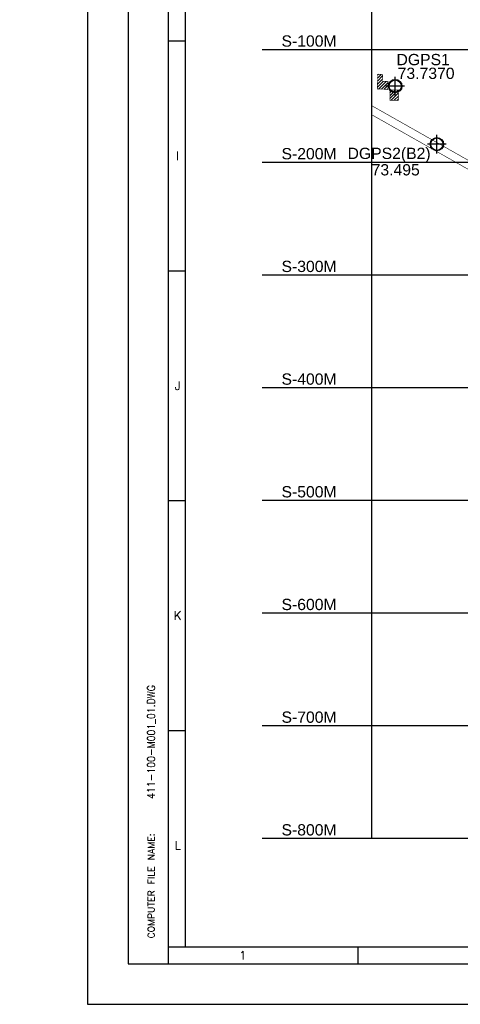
# Model space of a CAD drawing. Header units: inches. Extents: x -8998005 to 170525121, y -30058259 to 1575573.
# Tile 2 of 107: x -812602 to -421361, y -947427 to -73666. Entities that reach past the tile are written whole.
import ezdxf
from ezdxf.enums import TextEntityAlignment as Align

# ---------------------------------------------------------------- set-up
doc = ezdxf.new("R2010")
doc.units = ezdxf.units.IN
doc.header["$LTSCALE"] = 5
doc.header["$MEASUREMENT"] = 0
doc.header["$PDMODE"] = 2
doc.header["$PDSIZE"] = 1
for name, color, linetype in [('CANAL', 4, 'Continuous'), ('DGPS', 3, 'Continuous'), ('ROAD', 1, 'Continuous'), ('Text', 6, 'Continuous'), ('Unknown_Line_Type', 7, 'Continuous')]:
    doc.layers.add(name, color=color, linetype=linetype)
doc.layers.add('Point', color=4, linetype='Continuous', lineweight=25)
doc.styles.add('AR', font='arial.ttf')
doc.styles.add('ROMANC', font='romanc')
doc.styles.get("Standard").update_dxf_attribs({"font": 'txt.shx'})
doc.styles.add('STYLE4', font='romantic.ttf', dxfattribs={"height": 300})

# ---------------------------------------------------------------- blocks, each defined once
blk = doc.blocks.new('DGP')
at = {"layer": 'DGPS'}
h = blk.add_hatch(color=6, dxfattribs=at)
h.paths.add_polyline_path([(0, 1.42), (0, 1.33, -0.414214), (1.33, 0), (1.42, 0, 0.414214)])
h.paths.add_polyline_path([(0, 1.33), (0, 1.42, 0.414214), (-1.42, 0), (-1.33, 0, -0.414214)])
h.paths.add_polyline_path([(0, -1.42), (0, -1.33, -0.414214), (-1.33, 0), (-1.42, 0, 0.414214)])
h.paths.add_polyline_path([(0, -1.33), (0, -1.42, 0.414214), (1.42, 0), (1.33, 0, -0.414214)])
at = {"layer": 'DGPS', "color": 6}
for points in [[(2, 0), (-2, 0)], [(0, -2), (0, 2)]]:
    blk.add_lwpolyline(points, dxfattribs=at)
for radius in [1.42, 1.33]:
    blk.add_circle((0, 0), radius, dxfattribs=at)
blk = doc.blocks.new('A$C08E86F63')
at = {"color": 2, "char_height": 2500, "attachment_point": 1, "style": 'STYLE4'}
for s, insert in [('FOR\\P\\pi-3745;UNIT-1&2', (94352, -503680)), ('FOR\\P\\pi-3741.3;UNIT-3&4', (115404, -526849))]:
    blk.add_mtext_dynamic_manual_height_columns(s, width=8996.68, gutter_width=37500, heights=[0], dxfattribs=dict(at, insert=insert))

msp = doc.modelspace()

# ---------------------------------------------------------------- hatches: boundary and pattern name
at = {"layer": 'Unknown_Line_Type'}
h = msp.add_hatch(dxfattribs=at)
h.set_pattern_fill('ANSI31', color=205, scale=15000, style=0)
h.set_pattern_definition([(45, (-471900000, -1993000000), (-1325.8252147, 1325.8252147), [])])
h.paths.add_polyline_path([(-485469, -128391), (-490470, -128435), (-490323, -122291), (-494863, -122088), (-495014, -135161), (-485732, -135480)])
h.paths.add_polyline_path([(-476265, -136045), (-483686, -135912), (-483883, -145166), (-476364, -145230)])

# ---------------------------------------------------------------- linework, layer by layer
for p, q in [((-680417, -911427), (-680417, 1539573)), ((-665417, -896427), (-665417, 1503573)), ((-680417, -92427), (-665417, -92427)), ((-680417, -296427), (-665417, -296427)), ((-680417, -500427), (-665417, -500427)), ((-680417, -704427), (-665417, -704427)), ((-680417, -896427), (2475583, -896427)), ((-512417, -896437), (-512417, -911437))]:
    msp.add_line(p, q)
for points in [[(2814583, 1575573), (-752417, 1575573), (-752417, -947427), (2814583, -947427)], [(2778583, 1539573), (-716417, 1539573), (-716417, -911427), (2778583, -911427)]]:
    msp.add_lwpolyline(points, close=True)
msp.add_point((-442125, -184099, 73495))
at = {"layer": 'CANAL', "color": 8}
for p, q in [((-500000, -800000), (-500000, 1470819)), ((-597246, -100000), (1664920, -100000)), ((-597246, -200000), (1664920, -200000)), ((-597246, -300000), (1664920, -300000)), ((-597246, -400000), (1664920, -400000)), ((-597246, -500000), (1664920, -500000)), ((-597246, -600000), (1664920, -600000)), ((-597246, -700000), (1664920, -700000)), ((-597246, -800000), (1664920, -800000))]:
    msp.add_line(p, q, dxfattribs=at)
at = {"layer": 'Point', "color": 7}
for p in [(-442125, -184099, 73495), (-442122, -184098, 73495), (-442122, -184104, 73670)]:
    msp.add_point(p, dxfattribs=at)
at = {"layer": 'Unknown_Line_Type', "color": 205, "const_width": 500, "elevation": 69475}
for points in [[(-490323, -122291), (-490470, -128435), (-485469, -128391), (-485732, -135480), (-495014, -135161), (-494863, -122088)], [(-476265, -136045), (-476364, -145230), (-483883, -145166), (-483686, -135912)]]:
    msp.add_lwpolyline(points, close=True, dxfattribs=at)
at = {"layer": 'Unknown_Line_Type', "color": 205}
msp.add_lwpolyline([(-500000, -149970, 500, 500, 0), (-399082, -207054, 500, 500, 0), (-299618, -266325, 500, 500, 0), (-229445, -306092, 500, 500, 0), (-149927, -349729, 500, 500, 0), (-82702, -389877, 500, 500, 0), (-4246, -434961, 500, 500, 0), (61019, -471818, 500, 500, 0), (128477, -512239, 500, 500, 0), (184835, -544985, 500, 500, 0), (229753, -570902, 500, 500, 0)], format="xyseb", dxfattribs=at)
at = {"layer": 'Unknown_Line_Type', "color": 205, "const_width": 500}
msp.add_lwpolyline([(-500000, -158012), (-402597, -213108), (-303135, -272378), (-232854, -312205), (-153407, -355804), (-86241, -395917), (-7711, -441044), (57499, -477869), (124919, -518268), (181327, -551043), (282683, -609521), (341927, -643252), (402173, -678368), (476450, -721914), (573850, -777243), (611757, -800000)], dxfattribs=at)

# ---------------------------------------------------------------- block references
at = {"ltscale": 100}
msp.add_blockref('A$C08E86F63', (269809, 391250), dxfattribs=at)
at = {"layer": 'ROAD', "color": 3, "ltscale": 5, "xscale": 4145.835906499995, "yscale": 4145.835906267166, "zscale": 4145.835906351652}
for p in [(-479149, -132590, 73737), (-442125, -184099, 73495)]:
    msp.add_blockref('DGP', p, dxfattribs=at)

# ---------------------------------------------------------------- texts
for s, p in [('I', (-672349, -194427)), ('J', (-672349, -398427)), ('K', (-672349, -602427)), ('L', (-672349, -806427)), ('1', (-614417, -903937))]:
    msp.add_text(s, height=7500).set_placement(p, align=Align.MIDDLE)
msp.add_text('COMPUTER FILE NAME:', height=6000, rotation=90).set_placement((-692803, -888971))
at = {"layer": 'CANAL', "color": 7, "style": 'AR'}
for s, p in [('S-100M', (-580128, -97591)), ('S-200M', (-580128, -197591)), ('S-300M', (-580128, -297591)), ('S-400M', (-580128, -397591)), ('S-500M', (-580128, -497591)), ('S-600M', (-580128, -597591)), ('S-700M', (-580128, -697591)), ('S-800M', (-580128, -797591))]:
    msp.add_text(s, height=10000, dxfattribs=at).set_placement(p)
at = {"layer": 'DGPS', "color": 6, "style": 'AR'}
for s, p in [('DGPS1', (-478027, -117050, 73737)), ('73.7370', (-476976, -129251, 73339)), ('DGPS2(B2)', (-521488, -200281)), ('73.495', (-500086, -214866))]:
    msp.add_text(s, height=10000, dxfattribs=at).set_placement(p, align=Align.BOTTOM_LEFT)
at = {"layer": 'Text', "style": 'ROMANC', "width": 0.9}
msp.add_text('411-100-M001_01.DWG', height=6750, rotation=90, dxfattribs=at).set_placement((-692533, -765152))

doc.saveas('drawing.dxf')
